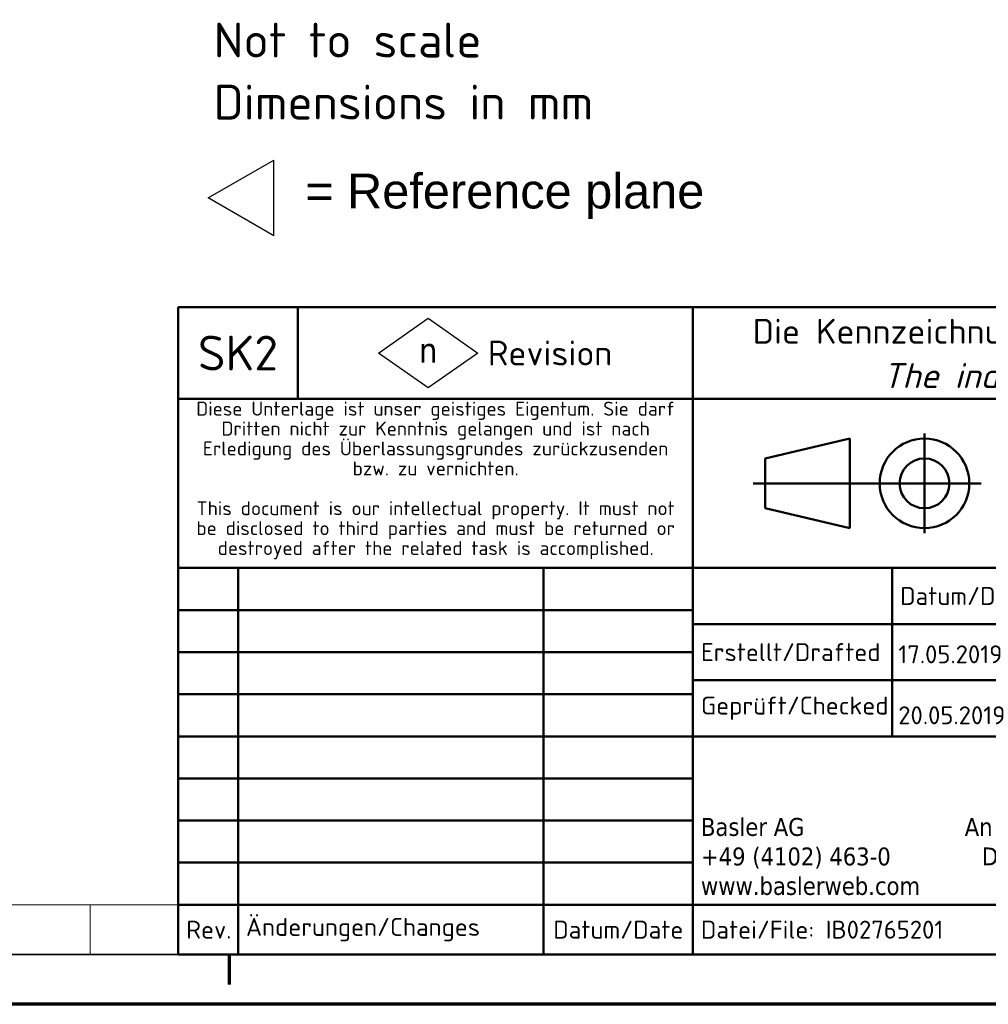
# Model space of a CAD drawing. Header units: millimetres. Extents: x 0 to 210, y 0 to 149.
# Tile 9 of 32: x 102 to 151, y 0 to 49. Entities that reach past the tile are written whole.
import ezdxf
from ezdxf.enums import TextEntityAlignment as Align

# ---------------------------------------------------------------- set-up
doc = ezdxf.new("R2010")
doc.units = ezdxf.units.MM
doc.header["$LTSCALE"] = 0.5
for name, color, linetype, lineweight in [('Rahmen (ISO)', 7, 'Continuous', 70), ('Skizziergeometrie (ISO)', 7, 'Continuous', 25), ('Symbol (ISO)', 7, 'Continuous', 25), ('Symbole(DIN) 2', 7, 'Continuous', 25), ('Titel (ISO)', 7, 'Continuous', 50)]:
    doc.layers.add(name, color=color, linetype=linetype, lineweight=lineweight)
doc.styles.add('Aktuell-DIN', font='arial.ttf')
doc.styles.add('Notiztext (ISO)', font='isocpeur.ttf')
doc.styles.add('Textstil22', font='arial.ttf')
doc.styles.add('Textstil27', font='isocpeur.ttf')
doc.styles.add('Textstil65', font='isocpeur.ttf')
doc.styles.add('Textstil66', font='isocpeur.ttf')
doc.styles.add('Textstil67', font='isocpeur.ttf')

# ---------------------------------------------------------------- blocks, each defined once
blk = doc.blocks.new('Schriftfelder Basler')
at = {"layer": 'Skizziergeometrie (ISO)'}
for p, q in [((30.254, 116.864), (35.253, 120.364)), ((35.253, 120.364), (40.251, 116.864)), ((35.253, 113.364), (30.254, 116.864)), ((40.251, 116.864), (35.253, 113.364))]:
    blk.add_line(p, q, dxfattribs=at)
at = {"layer": 'Titel (ISO)'}
for p, q in [((10.153, 121.464), (22.153, 121.464)), ((10.153, 112.264), (10.153, 121.464)), ((22.153, 121.464), (22.153, 112.264)), ((22.153, 121.464), (61.853, 121.464)), ((61.853, 121.464), (61.853, 112.264)), ((61.853, 121.464), (200.153, 121.464)), ((10.153, 95.278), (10.153, 112.264)), ((22.153, 112.264), (10.153, 112.264)), ((61.853, 112.264), (22.153, 112.264)), ((61.853, 112.264), (61.853, 95.278)), ((96.853, 112.264), (61.853, 112.264)), ((77.603, 108.271), (69.103, 106.271)), ((77.603, 99.271), (77.603, 108.271)), ((85.103, 108.771), (85.103, 98.771)), ((69.103, 106.271), (69.103, 101.271)), ((67.903, 103.771), (90.803, 103.771)), ((69.103, 101.271), (77.603, 99.271)), ((10.153, 95.278), (10.153, 91.048)), ((16.153, 95.278), (10.153, 95.278)), ((16.153, 95.278), (16.153, 56.438)), ((46.853, 95.278), (16.153, 95.278)), ((46.853, 95.278), (46.853, 56.438)), ((61.853, 95.278), (46.853, 95.278)), ((81.853, 95.278), (61.853, 95.278)), ((61.853, 95.278), (61.853, 89.638)), ((96.853, 95.278), (81.853, 95.278)), ((81.853, 95.278), (81.853, 78.358)), ((10.153, 91.048), (61.853, 91.048)), ((10.153, 91.048), (10.153, 86.818)), ((61.853, 89.638), (113.853, 89.638)), ((61.853, 89.638), (61.853, 83.998)), ((61.853, 86.818), (10.153, 86.818)), ((10.153, 86.818), (10.153, 82.588)), ((113.853, 83.998), (61.853, 83.998)), ((61.853, 83.998), (61.853, 78.358)), ((10.153, 82.588), (61.853, 82.588)), ((10.153, 82.588), (10.153, 78.358)), ((61.853, 78.358), (10.153, 78.358)), ((10.153, 78.358), (10.153, 74.128)), ((61.853, 78.358), (113.853, 78.358)), ((61.853, 78.358), (61.853, 61.438)), ((10.153, 74.128), (61.853, 74.128)), ((10.153, 74.128), (10.153, 69.898)), ((61.853, 69.898), (10.153, 69.898)), ((10.153, 69.898), (10.153, 65.668)), ((10.153, 65.668), (61.853, 65.668)), ((10.153, 65.668), (10.153, 61.438)), ((10.153, 61.438), (61.853, 61.438)), ((10.153, 56.438), (10.153, 61.438)), ((61.853, 61.438), (61.853, 56.438)), ((61.853, 61.438), (113.853, 61.438)), ((61.853, 56.438), (10.153, 56.438)), ((113.853, 56.438), (61.853, 56.438))]:
    blk.add_line(p, q, dxfattribs=at)
for radius in [4.5, 2.5]:
    blk.add_circle((85.103, 103.771), radius, dxfattribs=at)
at = {"layer": 'Symbol (ISO)', "color": 1, "true_color": 0xff0000, "insert": (35.253, 117.149), "char_height": 2.5, "attachment_point": 5, "style": 'Notiztext (ISO)'}
blk.add_mtext('\\fTahoma|b0|i0;\\H2.5000;n', dxfattribs=at)
at = {"layer": 'Symbol (ISO)', "color": 7, "insert": (53.751, 116.864), "char_height": 2.50005, "attachment_point": 6, "style": 'Notiztext (ISO)'}
blk.add_mtext('\\fISOCPEUR|b0|i0;\\H2.5001;Revision', dxfattribs=at)
at = {"layer": 'Titel (ISO)', "style": 'Notiztext (ISO)'}
for s, insert, char_height, width, attachment_point, line_spacing_factor in [('\\fISOCPEUR|b0|i0;\\H2.5001;Die Kennzeichnung von Änderungen erhebt keinen Anspruch auf Vollständigkeit.\\P\\fISOCPEUR|b0|i1;\\H2.5001;The indication of changes is without any claim to completeness.', (131.003, 116.447), 2.50005, 126.53258, 5, 1.068348), ('\\fISOCPEUR|b0|i0;\\H1.4000;Diese Unterlage ist unser geistiges Eigentum. Sie darf Dritten nicht zur Kenntnis gelangen und ist nach Erledigung des Überlassungsgrundes zurückzusenden bzw. zu vernichten.\\P\\fISOCPEUR|b0|i0;\\H1.4000; \\P\\fISOCPEUR|b0|i0;\\H1.4000;This document is our intellectual property. It must not be disclosed to third parties and must be returned or destroyed after the related task is accomplished.', (36.003, 104.062), 1.4, 48.56646, 5, 0.857143), ('\\fTahoma|b0|i0;\\H1.8000;Basler AG\\P\\fTahoma|b0|i0;\\H1.8000;+49 (4102) 463-0\\P\\fTahoma|b0|i0;\\H1.8000;www.baslerweb.com', (62.653, 70.157), 1.8, 23.08392, 1, 0.987884), ('\\fTahoma|b0|i0;\\H1.8000;An der Strusbek 60-62\\P\\fTahoma|b0|i0;\\H1.8000;D-22926 Ahrensburg', (113.053, 70.157), 1.8, 29.17554, 3, 0.987884)]:
    blk.add_mtext(s, dxfattribs=dict(at, insert=insert, char_height=char_height, width=width, attachment_point=attachment_point, line_spacing_factor=line_spacing_factor))
for s, insert, char_height, attachment_point in [('\\fISOCPEUR|b0|i0;SK2', (16.153, 116.864), 3.5, 5), ('\\fISOCPEUR|b0|i0;\\H1.8000;Erstellt/Drafted', (62.653, 86.818), 1.8, 4), ('\\fISOCPEUR|b0|i0;\\H1.8000;Geprüft/Checked', (62.653, 81.178), 1.8, 4), ('\\fISOCPEUR|b0|i0;\\H1.8000;Rev.', (10.953, 58.938), 1.8, 4), ('\\fISOCPEUR|b0|i0;\\H1.8000;Datei/File: IB02765201', (62.653, 58.938), 1.8, 4)]:
    blk.add_mtext(s, dxfattribs=dict(at, insert=insert, char_height=char_height, attachment_point=attachment_point))
at = {"layer": 'Titel (ISO)', "char_height": 1.8, "style": 'Notiztext (ISO)'}
for s, insert, width, attachment_point in [('\\fISOCPEUR|b0|i0;\\H1.8000;Datum/Date', (82.653, 92.458), 13.07427, 4), ('\\fISOCPEUR|b0|i0;\\H1.8000;Änderungen/Changes', (16.953, 58.938), 24.7362, 4), ('\\fISOCPEUR|b0|i0;\\H1.8000;Datum/Date', (54.353, 58.938), 13.07427, 5)]:
    blk.add_mtext(s, dxfattribs=dict(at, insert=insert, width=width, attachment_point=attachment_point))
at = {"layer": 'Titel (ISO)', "style": 'Textstil27'}
for tag, p in [('SPI_Halbzeug1', (114.653, 105.164)), ('SPI_Werkstoff', (159.003, 105.164)), ('SPI_Halbzeug2', (114.653, 98.573))]:
    blk.add_attdef(tag, text='', height=1.8, dxfattribs=at).set_placement(p, align=Align.TOP_LEFT)
at = {"layer": 'Titel (ISO)'}
for tag, height, style, p in [('8SPI_Revision', 1.792, 'Textstil66', (13.153, 93.163)), ('8SPI_Pruefdatum', 1.792, 'Textstil66', (54.341, 93.164)), ('7SPI_Pruefdatum', 1.792, 'Textstil66', (54.341, 88.934)), ('7SPI_Revision', 1.792, 'Textstil66', (13.153, 88.933)), ('6SPI_Revision', 1.8, 'Textstil27', (13.153, 84.703)), ('6SPI_Pruefdatum', 1.8, 'Textstil27', (54.341, 84.704)), ('5SPI_Revision', 1.8, 'Textstil27', (13.153, 80.473)), ('5SPI_Pruefdatum', 1.8, 'Textstil27', (54.341, 80.474)), ('4SPI_Revision', 1.8, 'Textstil27', (13.153, 76.243)), ('4SPI_Pruefdatum', 1.8, 'Textstil27', (54.353, 76.243)), ('3SPI_Revision', 1.8, 'Textstil27', (13.153, 72.013)), ('3SPI_Pruefdatum', 1.8, 'Textstil27', (54.341, 72.014)), ('2SPI_Revision', 1.8, 'Textstil27', (13.153, 67.783)), ('2SPI_Pruefdatum', 1.8, 'Textstil27', (54.353, 67.783)), ('1SPI_Revision', 1.8, 'Textstil27', (13.153, 63.553)), ('1SPI_Pruefdatum', 1.8, 'Textstil27', (54.353, 63.553))]:
    blk.add_attdef(tag, text='', height=height, dxfattribs=dict(at, style=style)).set_placement(p, align=Align.MIDDLE_CENTER)
for tag, p, height, style in [('SPI_Zeichnungsname_001', (114.153, 89.478), 5, 'Textstil65'), ('SPI_Anlagedatum_001', (82.473, 85.699), 1.8, 'Textstil27'), ('SPI_Anleger_001', (97.473, 85.7), 1.8, 'Textstil27'), ('SPI_Pruefdatum_001', (82.473, 79.573), 1.8, 'Textstil27'), ('SPI_Pruefer_001', (97.473, 79.574), 1.8, 'Textstil27'), ('Blattnummer_001', (198.633, 68.038), 1.8, 'Textstil27'), ('Anzahl_der_Blätter_001', (198.633, 63.038), 1.8, 'Textstil27')]:
    blk.add_attdef(tag, p, '', height=height, dxfattribs=dict(at, style=style))
at = {"layer": 'Titel (ISO)', "style": 'Textstil67'}
for tag, p in [('8SPI_Aenderung', (16.953, 93.163)), ('7SPI_Aenderung', (16.953, 88.933)), ('6SPI_Aenderung', (16.953, 84.703)), ('5SPI_Aenderung', (16.953, 80.473)), ('4SPI_Aenderung', (16.953, 76.243)), ('3SPI_Aenderung', (16.953, 72.013)), ('2SPI_Aenderung', (16.953, 67.783)), ('1SPI_Aenderung', (16.953, 63.553))]:
    blk.add_attdef(tag, text='', height=1.2, dxfattribs=at).set_placement(p, align=Align.MIDDLE_LEFT)
at = {"layer": 'Titel (ISO)', "style": 'Notiztext (ISO)'}
blk.add_attdef('SPI_Unterbenennung', text='', height=3.5, dxfattribs=at).set_placement((114.653, 72.238), align=Align.BOTTOM_LEFT)
blk = doc.blocks.new('Ränder Basler-A3')
at = {"layer": 'Rahmen (ISO)', "color": 7, "linetype": 'Continuous', "lineweight": 18}
for p, q in [((226.839, 10), (9.839, 10)), ((211, 10), (211, 5))]:
    blk.add_line(p, q, dxfattribs=at)
at = {"layer": 'Rahmen (ISO)', "color": 7, "linetype": 'Continuous', "lineweight": 35}
blk.add_line((414.839, 5), (4.839, 5), dxfattribs=at)
at = {"layer": 'Rahmen (ISO)'}
for p, q in [((225, 2), (225, 5)), ((419.839, 0), (-0.161, 0))]:
    blk.add_line(p, q, dxfattribs=at)
blk = doc.blocks.new('Spezielle Angaben')
at = {"layer": 'Skizziergeometrie (ISO)'}
for p, q in [((0, 0), (6.582, 3.8)), ((6.582, -3.8), (6.582, 3.8)), ((6.582, -3.8), (0, 0))]:
    blk.add_line(p, q, dxfattribs=at)
at = {"layer": 'Symbole(DIN) 2', "color": 7, "style": 'Aktuell-DIN'}
blk.add_attdef('Angaben:', text='', height=3.5, dxfattribs=at).set_placement((10, 2.5), align=Align.TOP_LEFT)
at = {"layer": 'Symbole(DIN) 2', "color": 7, "style": 'Textstil22'}
blk.add_attdef('Position:', text='', height=2.5, dxfattribs=at).set_placement((2.5, 0), align=Align.MIDDLE_LEFT)

msp = doc.modelspace()

# ---------------------------------------------------------------- block references
at = {"xscale": 0.5, "yscale": 0.5, "zscale": 0.5}
msp.add_blockref('Ränder Basler-A3', (0, 0), dxfattribs=at)
ref = msp.add_blockref('Spezielle Angaben', (111.4292, 40.5058), dxfattribs=dict(xscale=0.5, yscale=0.5, zscale=0.5))
ref.add_attrib('Angaben:_001', '= Reference plane', (116.2931, 39.976), dxfattribs={"layer": 'Symbole(DIN) 2', "color": 7, "height": 1.75, "style": 'Aktuell-DIN'})
ref = msp.add_blockref('Schriftfelder Basler', (104.8434, -25.7188), dxfattribs=dict(xscale=0.5, yscale=0.5, zscale=0.5))
ref.add_attrib('SPI_Anlagedatum_001', '17.05.2019', (146.0797, 17.1307), dxfattribs={"layer": 'Titel (ISO)', "height": 0.9, "style": 'Textstil27'})
ref.add_attrib('SPI_Pruefdatum_001', '20.05.2019', (146.0797, 14.0675), dxfattribs={"layer": 'Titel (ISO)', "height": 0.9, "style": 'Textstil27'})

# ---------------------------------------------------------------- texts
at = {"layer": 'Symbol (ISO)', "insert": (111.6915, 49.3073), "char_height": 1.75, "width": 18.365259, "attachment_point": 1, "line_spacing_factor": 1.068348, "style": 'Notiztext (ISO)'}
msp.add_mtext('{\\fISOCPEUR|b0|i0;Not to scale\\P\\fISOCPEUR|b0|i0;Dimensions in mm}', dxfattribs=at)

doc.saveas('drawing.dxf')
